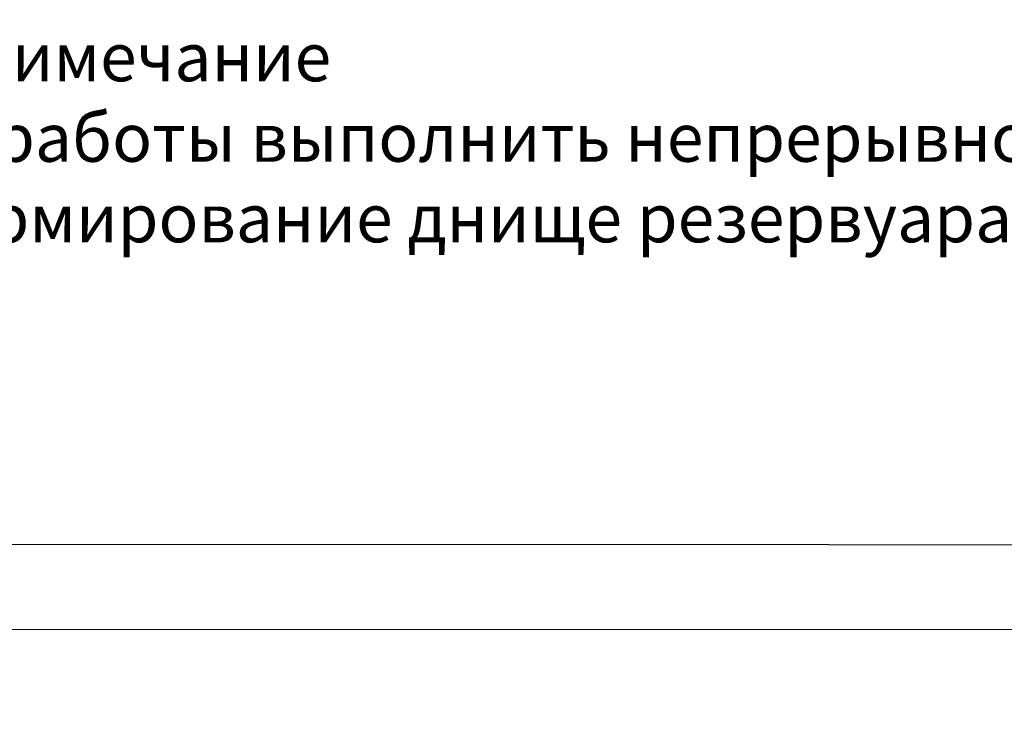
# Model space of a CAD drawing. Extents: x -764262 to 2885205, y 359641 to 616597.
# Tile 18 of 97: x 646356 to 652058, y 421336 to 425345. Entities that reach past the tile are written whole.
import ezdxf

# ---------------------------------------------------------------- set-up
doc = ezdxf.new("R2010")
doc.units = 0
doc.header["$LTSCALE"] = 50
doc.header["$MEASUREMENT"] = 0
doc.layers.get('0').update_dxf_attribs({"linetype": 'CONTINUOUS', "lineweight": 15})
doc.layers.add('6', color=6, linetype='CONTINUOUS')
doc.styles.add('arial', font='ARIALN.TTF')

msp = doc.modelspace()

# ---------------------------------------------------------------- linework, layer by layer
at = {"color": 0}
msp.add_lwpolyline([(680055.971, 421809.05), (620655.971, 421809.05), (620655.971, 451509.051), (680055.971, 451509.051)], close=True, dxfattribs=at)
at = {"color": 0, "lineweight": 30, "ltscale": 100}
msp.add_lwpolyline([(622655.971, 451009.05), (679426.924, 450993.143), (679426.924, 422293.143), (622655.971, 422309.05)], close=True, dxfattribs=at)

# ---------------------------------------------------------------- texts
at = {"layer": '6', "color": 0, "insert": (641691.339, 425267.649), "char_height": 280, "attachment_point": 1, "style": 'arial'}
msp.add_mtext_dynamic_manual_height_columns('\\pt8400;{\\fArial|b1|i0|c204|p34;                                                Примечание \\P\\pt8400,14840;\\fArial|b1|i0|c162|p34;- \\fArial|b1|i0|c204|p34;    При бетонирование  работы выполнить непрерывно\\fArial|b1|i0|c162|p34;, \\fArial|b1|i0|c204|p34;\\C256;Не допускается перерывы\\fArial|b1|i0|c162|p34;.   \\fArial|b1|i0|c204|p34;\\H2.10653x;\\C0; \\H0.47472x;\\P\\pi-560,l560,t560,8400,14840;-^I При устройство армирование днище резервуара стыки арматуры должные быть в разбежку в  \\H1.75798x; \\H0.56884x;\\P\\pi0,t8400,14840;шахматным порядке в проектными на горизонтальный и вертикальный поверхность  \\H1.61939x; }', width=19326.85095, gutter_width=6306.297, heights=[5014.883], dxfattribs=at)

doc.saveas('drawing.dxf')
